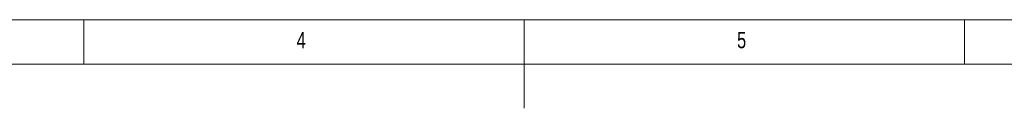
# Model space of a CAD drawing. Header units: millimetres. Extents: x 5 to 415, y 5 to 292.
# Tile 4 of 5: x 153 to 265, y 282 to 292. Entities that reach past the tile are written whole.
import ezdxf

# ---------------------------------------------------------------- set-up
doc = ezdxf.new("R2010")
doc.units = ezdxf.units.MM
doc.styles.add('SLDTEXTSTYLE0', font='TXT', dxfattribs={"width": 0.75})

msp = doc.modelspace()

# ---------------------------------------------------------------- linework, layer by layer
at = {"color": 7, "linetype": 'Continuous', "lineweight": 0}
for p, q in [((415, 292), (5, 292)), ((160, 287), (160, 292)), ((210, 292), (210, 282)), ((260, 287), (260, 292)), ((410, 287), (10, 287))]:
    msp.add_line(p, q, dxfattribs=at)

# ---------------------------------------------------------------- texts
at = {"color": 7, "linetype": 'Continuous', "lineweight": 0, "char_height": 1.852, "attachment_point": 1, "style": 'SLDTEXTSTYLE0'}
for s, insert in [('4', (184.167, 290.646)), ('5', (234.167, 290.646))]:
    msp.add_mtext(s, dxfattribs=dict(at, insert=insert))

doc.saveas('drawing.dxf')
